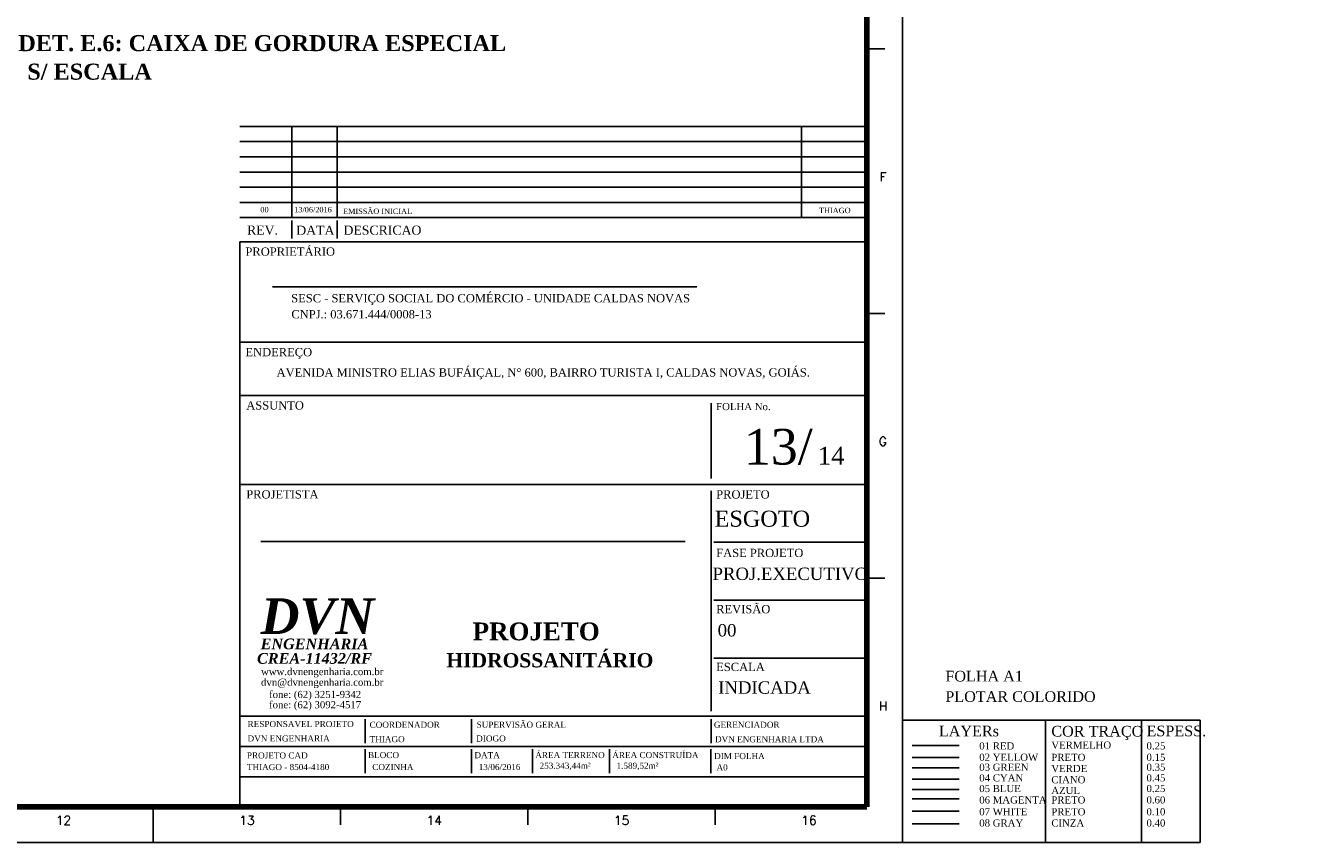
# Model space of a CAD drawing. Header units: millimetres. Extents: x 7 to 27269, y 0 to 59.
# Tile 8 of 10: x 66 to 102, y 0 to 23. Entities that reach past the tile are written whole.
import ezdxf

# ---------------------------------------------------------------- set-up
doc = ezdxf.new("R2010")
doc.units = ezdxf.units.MM
doc.header["$MEASUREMENT"] = 0
for name, color, linetype in [('224', 1, 'Continuous'), ('229', 3, 'Continuous'), ('250', 4, 'Continuous'), ('5', 5, 'Continuous'), ('MARGEM', 4, 'Continuous'), ('SELO', 2, 'Continuous'), ('TEXTO', 7, 'Continuous'), ('TEXTO CARIMBO', 7, 'Continuous'), ('Textos', 7, 'Continuous')]:
    doc.layers.add(name, color=color, linetype=linetype)
doc.layers.add('DI-Títulos', color=3, linetype='Continuous', lineweight=30)
doc.styles.add('ROMANS', font='ROMANS')
doc.styles.add('TimesNewRoman', font='times.ttf')
doc.styles.add('TimesNewRomanN', font='timesbd.ttf')
doc.styles.add('TimesNewRomanNI', font='timesbi.ttf')

msp = doc.modelspace()

# ---------------------------------------------------------------- linework, layer by layer
at = {"color": 6}
for p, q in [((89.93656, 16.80592), (72.33656, 16.80592)), ((72.33656, 16.80592), (72.33656, 0.94192)), ((89.93656, 13.98964), (72.33656, 13.98964)), ((89.93656, 12.48892), (72.33656, 12.48892)), ((85.56056, 12.27292), (85.56056, 10.16492)), ((89.93656, 9.99492), (72.33656, 9.99492)), ((85.56056, 9.81092), (85.56056, 3.63092)), ((89.93656, 8.36992), (85.63556, 8.36992)), ((89.93656, 6.74492), (85.63556, 6.74492)), ((89.93656, 5.11992), (85.63556, 5.11992)), ((89.93656, 3.49492), (72.33656, 3.49492)), ((75.85556, 3.40992), (75.85556, 2.72892)), ((78.84148, 3.40992), (78.84148, 2.72892)), ((85.56056, 3.40992), (85.56056, 2.72892)), ((89.93656, 2.64392), (72.33656, 2.64392)), ((75.85556, 2.56892), (75.85556, 1.88792)), ((78.84148, 2.56892), (78.84148, 1.88792)), ((80.54953, 2.56892), (80.54953, 1.88792)), ((82.70971, 2.56892), (82.70971, 1.88792)), ((85.55856, 2.56892), (85.55856, 1.88792)), ((89.93656, 1.79292), (72.33656, 1.79292)), ((92.52669, 1.16707), (91.2068, 1.16707))]:
    msp.add_line(p, q, dxfattribs=at)
at = {"color": 1}
msp.add_line((92.52669, 2.66464), (91.2068, 2.66464), dxfattribs=at)
at = {"color": 2}
msp.add_line((92.52669, 2.33467), (91.2068, 2.33467), dxfattribs=at)
at = {"color": 3}
msp.add_line((92.52669, 2.04277), (91.2068, 2.04277), dxfattribs=at)
at = {"color": 4}
msp.add_line((92.52669, 1.72549), (91.2068, 1.72549), dxfattribs=at)
at = {"color": 5}
msp.add_line((92.52669, 1.43359), (91.2068, 1.43359), dxfattribs=at)
msp.add_line((92.52669, 0.82441), (91.2068, 0.82441))
at = {"color": 8}
msp.add_line((92.52669, 0.46932), (91.2068, 0.46932), dxfattribs=at)
at = {"layer": '224'}
for p, q in [((89.93656, 17.48692), (72.33656, 17.48692)), ((73.79656, 17.40392), (73.79656, 16.89292)), ((75.07356, 17.40392), (75.07356, 16.89292))]:
    msp.add_line(p, q, dxfattribs=at)
at = {"layer": '5', "color": 1}
for p, q in [((89.93656, 20.03992), (72.33656, 20.03992)), ((73.79656, 20.03992), (73.79656, 17.48692)), ((75.07356, 20.03992), (75.07356, 17.48692)), ((88.09956, 20.03992), (88.09956, 17.48692)), ((89.93656, 19.61492), (72.33656, 19.61492)), ((89.93656, 19.18892), (72.33656, 19.18892)), ((89.93656, 18.76292), (72.33656, 18.76292)), ((89.93656, 18.33792), (72.33656, 18.33792)), ((89.93656, 17.91192), (72.33656, 17.91192))]:
    msp.add_line(p, q, dxfattribs=at)
at = {"layer": 'MARGEM', "color": 1}
for p, q in [((90.93656, -0.05808), (90.93656, 59.34192)), ((90.43656, 22.21692), (89.93656, 22.21692)), ((90.43656, 14.79192), (89.93656, 14.79192)), ((90.43656, 7.36692), (89.93656, 7.36692)), ((69.91156, 0.94192), (69.91156, -0.05808)), ((75.16781, 0.94192), (75.16781, 0.44192)), ((80.42406, 0.94192), (80.42406, 0.44192)), ((85.68031, 0.94192), (85.68031, 0.44192)), ((6.83656, -0.05808), (90.93656, -0.05808))]:
    msp.add_line(p, q, dxfattribs=at)
at = {"layer": 'MARGEM', "lineweight": 100}
for p, q in [((89.93656, 58.34192), (89.93656, 0.94192)), ((89.93656, 0.94192), (9.33656, 0.94192))]:
    msp.add_line(p, q, dxfattribs=at)
at = {"layer": 'SELO', "color": 7}
for p, q in [((85.15951, 15.54032), (73.25208, 15.54032)), ((84.83351, 8.38953), (72.92608, 8.38953))]:
    msp.add_line(p, q, dxfattribs=at)
at = {"layer": 'TEXTO', "color": 7}
for p, q in [((90.93656, 3.37459), (99.28878, 3.37459)), ((90.93656, 3.37459), (90.93656, -0.05808)), ((94.94506, 3.37459), (94.94506, -0.05808)), ((97.64094, 3.37459), (97.64094, -0.05808)), ((99.28878, 3.37459), (99.28891, -0.05808)), ((90.93656, -0.05808), (99.28891, -0.05808))]:
    msp.add_line(p, q, dxfattribs=at)

# ---------------------------------------------------------------- texts
at = {"layer": '224', "color": 7, "attachment_point": 7, "line_spacing_factor": 0.9, "style": 'TimesNewRoman'}
for s, insert, char_height, width in [('REV.', (72.54256, 17.00019), 0.255351, 861.5015622), ('DATA', (73.92356, 17.00019), 0.255351, 983.8024103), ('DESCRICAO', (75.24856, 17.00019), 0.255351, 2192.4225559), ('PROPRIETÁRIO', (72.49756, 16.40953), 0.2321371, 2543.6856055), ('SESC - SERVIÇO SOCIAL DO COMÉRCIO - UNIDADE CALDAS NOVAS', (73.78089, 15.03006), 0.2321371, 1795.7643646), ('{\\fTimes New Roman|b0|i0|c186|p18;CNPJ.: 03.671.444/0008-}13', (73.7859, 14.65088), 0.2321371, 1194.3484777), ('ENDEREÇO', (72.49756, 13.51664), 0.232137, 1908.1747409), ('AVENIDA MINISTRO ELIAS BUFÁIÇAL, N%%d 600, BAIRRO TURISTA I, CALDAS NOVAS, GOIÁS.', (73.3708, 12.94629), 0.2321371, 2986.0087288), ('ASSUNTO', (72.52056, 12.09253), 0.232137, 1627.3676146), ('PROJETISTA', (72.52056, 9.59753), 0.232137, 2077.3158754), ('PROJETO', (85.70556, 9.59553), 0.232137, 1589.5982351), ('FASE PROJETO', (85.70556, 7.95353), 0.2321371, 2563.3913688), ('REVISÃO', (85.70556, 6.37353), 0.232137, 1497.6380066), ('ESCALA', (85.70556, 4.75353), 0.232137, 1330.139019)]:
    msp.add_mtext(s, dxfattribs=dict(at, insert=insert, char_height=char_height, width=width))
at = {"layer": '229', "color": 7, "attachment_point": 7, "line_spacing_factor": 0.9, "style": 'TimesNewRoman'}
for s, insert, char_height, width in [('ESGOTO', (85.66062, 8.80209), 0.45, 3260.3263486), ('PROJ.EXECUTIVO', (85.60356, 7.30475), 0.3479573, 4262.0359802), ('INDICADA', (85.76156, 4.11575), 0.347957, 2337.3224738)]:
    msp.add_mtext(s, dxfattribs=dict(at, insert=insert, char_height=char_height, width=width))
at = {"layer": '250', "color": 7, "insert": (85.74756, 5.72285), "char_height": 0.348283, "width": 543.7852286, "attachment_point": 7, "line_spacing_factor": 0.9, "style": 'TimesNewRoman'}
msp.add_mtext('00', dxfattribs=at)
at = {"layer": '5', "color": 7, "attachment_point": 7, "line_spacing_factor": 0.9, "style": 'TimesNewRoman'}
for s, insert, char_height, width in [('00', (72.91656, 17.62995), 0.151605, 231.7773105), ('13/06/2016', (73.86556, 17.62995), 0.151605, 2085.9957949), ('EMISSÃO INICIAL', (75.23656, 17.58295), 0.1516053, 1738.3298291), ('THIAGO', (88.58956, 17.60595), 0.151605, 671.9508872), ('RESPONSAVEL PROJETO', (72.55756, 3.1811), 0.1702339, 2994.572236), ('COORDENADOR', (75.98056, 3.1621), 0.1702339, 1922.4848785), ('SUPERVISÃO GERAL', (78.98348, 3.1621), 0.1702339, 2446.7989362), ('GERENCIADOR', (85.64156, 3.1621), 0.1702339, 1789.9401614), ('DVN ENGENHARIA', (72.55756, 2.77709), 0.1701965, 2165.2880327), ('THIAGO', (75.98056, 2.75809), 0.170197, 775.3279467), ('DIOGO', (78.97248, 2.77709), 0.170197, 775.3279467), ('DVN ENGENHARIA LTDA', (85.67156, 2.75409), 0.1701965, 2846.7790116), ('PROJETO CAD', (72.53756, 2.3011), 0.1702339, 1710.1787388), ('BLOCO', (75.93656, 2.3111), 0.170234, 841.0138242), ('DATA', (78.92248, 2.31104), 0.170044, 641.6102676), ('ÁREA TERRENO', (80.63053, 2.31104), 0.1700438, 641.6102676), ('ÁREA CONSTRUÍDA', (82.79071, 2.31104), 0.1700438, 641.6102676), ('DIM FOLHA', (85.64756, 2.2831), 0.170234, 1309.0257013), ('THIAGO - 8504-4180', (72.53756, 1.97504), 0.1700438, 2138.3099045), ('COZINHA', (76.05656, 1.97504), 0.170044, 2137.1369424), ('13/06/2016', (79.04248, 1.97504), 0.170044, 1203.4591125), ('253.343,44m²', (80.75053, 1.97504), 0.1700438, 1203.4591125), ('1.589,52m²', (82.9107, 1.97504), 0.170044, 1203.4591125), ('A0', (85.71456, 1.96709), 0.170197, 294.4134866)]:
    msp.add_mtext(s, dxfattribs=dict(at, insert=insert, char_height=char_height, width=width))
at = {"layer": 'DI-Títulos', "color": 5, "insert": (79.81374, 22.14533), "char_height": 0.45, "width": 7250.1760721, "attachment_point": 9, "line_spacing_factor": 0.9, "style": 'TimesNewRomanN'}
msp.add_mtext('DET. E.6: CAIXA DE GORDURA ESPECIAL', dxfattribs=at)
at = {"layer": 'DI-Títulos', "insert": (69.87123, 21.34815), "char_height": 0.45, "width": 1552.6447827, "attachment_point": 9, "line_spacing_factor": 0.9, "style": 'TimesNewRomanN'}
msp.add_mtext('S/ ESCALA', dxfattribs=at)
at = {"layer": 'MARGEM', "color": 1, "char_height": 0.25, "attachment_point": 8, "line_spacing_factor": 0.798, "style": 'ROMANS'}
for s, insert, width in [('F', (90.3895, 18.50216), 26.8803814), ('G', (90.38088, 11.07716), 34.1918452), ('H', (90.39262, 3.65216), 31.8263716), ('12', (67.39069, 0.44287), 49.0298157), ('13', (72.53968, 0.44287), 49.0298157), ('14', (77.79593, 0.44287), 49.0298157), ('15', (83.05218, 0.44287), 49.0298157), ('16', (88.30843, 0.44287), 49.0298157)]:
    msp.add_mtext(s, dxfattribs=dict(at, insert=insert, width=width))
at = {"layer": 'SELO', "color": 7, "insert": (85.70556, 12.07492), "char_height": 0.2, "width": 1417.720189, "attachment_point": 7, "line_spacing_factor": 0.798, "style": 'TimesNewRoman'}
msp.add_mtext('FOLHA No.', dxfattribs=at)
at = {"layer": 'SELO', "color": 5, "attachment_point": 8, "line_spacing_factor": 0.798, "style": 'TimesNewRoman'}
for s, insert, char_height, width in [('13/', (87.44839, 10.53832), 1, 2197.5835892), ('14', (88.93053, 10.55148), 0.5, 1649.3601268)]:
    msp.add_mtext(s, dxfattribs=dict(at, insert=insert, char_height=char_height, width=width))
at = {"layer": 'TEXTO CARIMBO', "color": 5, "attachment_point": 7, "line_spacing_factor": 0.9, "style": 'TimesNewRomanN'}
for s, insert, char_height, width in [('PROJETO', (78.87134, 5.61252), 0.5, 7750.3912755), ('HIDROSSANITÁRIO', (78.13417, 4.85404), 0.4, 3464.4608524)]:
    msp.add_mtext(s, dxfattribs=dict(at, insert=insert, char_height=char_height, width=width))
at = {"layer": 'TEXTO CARIMBO', "color": 7, "attachment_point": 7, "line_spacing_factor": 0.9, "style": 'TimesNewRoman'}
for s, insert, char_height, width in [('www.dvnengenharia.com.br', (72.93489, 4.57682), 0.2, 3191.238881), ('FOLHA A1', (92.13575, 4.45983), 0.3, 512.6415835), ('dvn@dvnengenharia.com.br', (72.93489, 4.27807), 0.2, 3195.3442484), ('PLOTAR COLORIDO', (92.13575, 3.88602), 0.3, 992.4949235), ('fone: (62) 3251-9342', (73.15981, 3.93535), 0.2, 2407.1137186), ('fone: (62) 3092-4517', (73.15981, 3.64758), 0.2, 2407.1137186), ('LAYERs', (91.95404, 2.91984), 0.3, 397.1020591), ('COR TRAÇO', (95.10916, 2.82084), 0.3, 607.8836238), ('ESPESS.', (97.78017, 2.91984), 0.3, 393.9793692), ('01 RED', (93.0876, 2.55297), 0.2, 234.1170145), ('02 YELLOW', (93.0876, 2.23301), 0.2, 392.7690243), ('VERMELHO', (95.10916, 2.57444), 0.2, 399.4380247), ('PRETO', (95.10916, 2.23301), 0.2, 355.563022), ('0.25', (97.78017, 2.55297), 0.2, 126.3600078), ('0.15', (97.78017, 2.23301), 0.2, 126.3600078), ('03 GREEN ', (93.0876, 1.9548), 0.2, 347.8410215), ('VERDE', (95.10916, 1.91889), 0.2, 239.7330148), ('0.35', (97.78017, 1.9548), 0.2, 126.3600078), ('04 CYAN   ', (93.0876, 1.65641), 0.2, 347.8410215), ('CIANO', (95.10916, 1.60477), 0.2, 227.7990141), ('0.45', (97.78017, 1.65641), 0.2, 126.3600078), ('05 BLUE  ', (93.0876, 1.35662), 0.2, 313.7940194), ('AZUL', (95.10916, 1.30431), 0.2, 191.6460119), ('0.25', (97.78017, 1.35662), 0.2, 126.3600078), ('06 MAGENTA', (93.0876, 1.03666), 0.2, 449.6310278), ('PRETO', (95.10916, 1.03666), 0.2, 227.7990141), ('0.60', (97.78017, 1.03666), 0.2, 126.3600078), ('07 WHITE  ', (93.0876, 0.70402), 0.2, 356.6160221), ('PRETO', (95.10916, 0.70402), 0.2, 227.7990141), ('0.10', (97.78017, 0.70402), 0.2, 126.3600078), ('08 GRAY', (93.0876, 0.38944), 0.2, 294.1380182), ('CINZA', (95.10916, 0.38944), 0.2, 219.7260136), ('0.40', (97.78017, 0.38944), 0.2, 126.3600078)]:
    msp.add_mtext(s, dxfattribs=dict(at, insert=insert, char_height=char_height, width=width))
at = {"layer": 'Textos', "color": 3, "attachment_point": 8, "line_spacing_factor": 0.9, "style": 'TimesNewRomanNI'}
for s, insert, char_height, width in [('DVN', (74.51775, 5.77585), 1, 3466.8589073), ('ENGENHARIA', (74.43506, 5.36521), 0.3, 2834.8147982)]:
    msp.add_mtext(s, dxfattribs=dict(at, insert=insert, char_height=char_height, width=width))
at = {"layer": 'Textos', "insert": (74.43506, 4.95784), "char_height": 0.3, "width": 3029.604704, "attachment_point": 8, "line_spacing_factor": 0.9, "style": 'TimesNewRomanNI'}
msp.add_mtext('CREA-11432/RF', dxfattribs=at)

doc.saveas('drawing.dxf')
